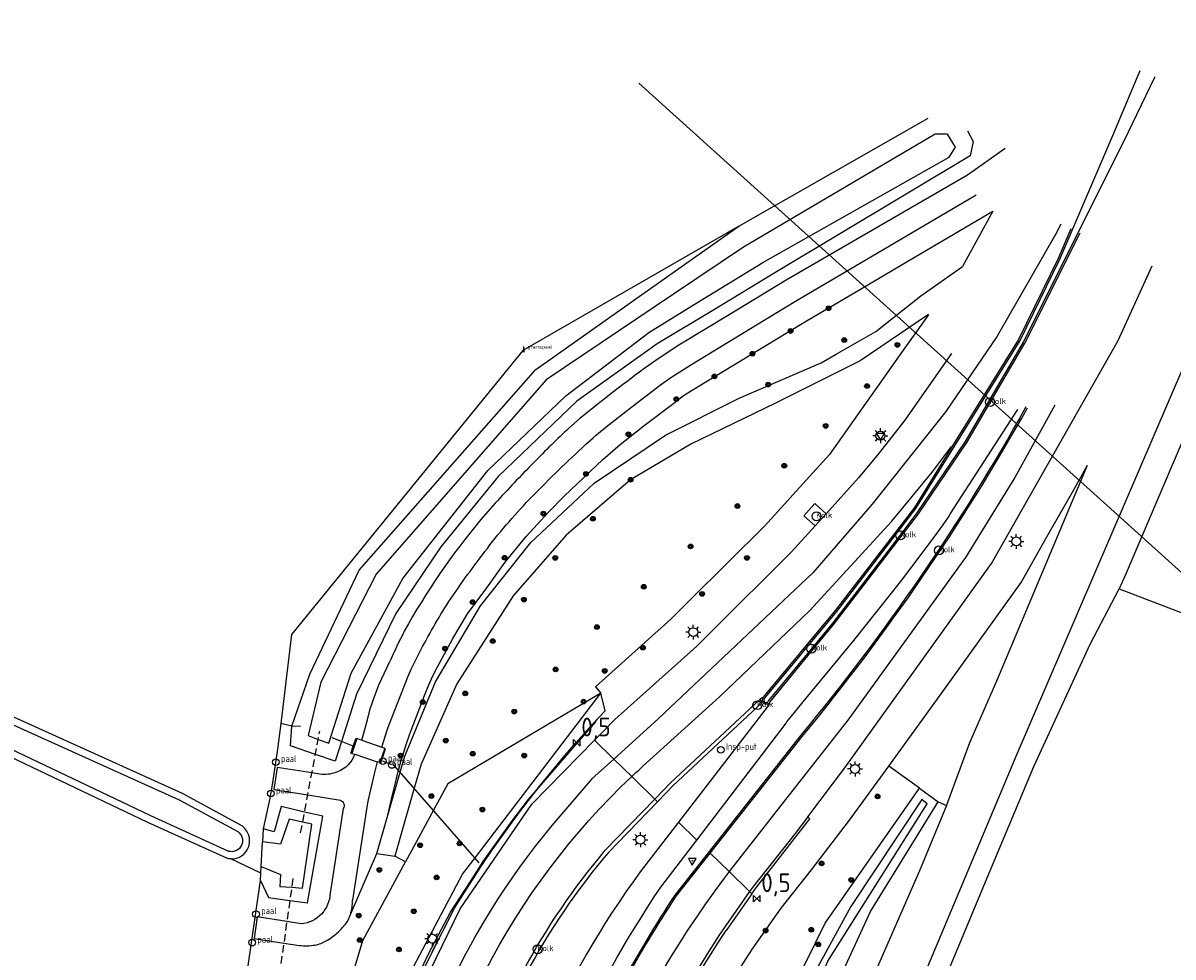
# Model space of a CAD drawing. Extents: x 140548 to 141006, y 455758 to 456543.
# Tile 18 of 19: x 140760 to 140914, y 456342 to 456467. Entities that reach past the tile are written whole.
import ezdxf

# ---------------------------------------------------------------- set-up
doc = ezdxf.new("R2010")
doc.units = 0
doc.header["$LTSCALE"] = 4
doc.linetypes.add('STIPPELFIJN', pattern=[0.375, 0.25, -0.125])
doc.layers.get('0').update_dxf_attribs({"linetype": 'CONTINUOUS'})
for name, color, linetype in [('G_BTD', 3, 'CONTINUOUS'), ('G_OTD', 32, 'CONTINUOUS'), ('G_OWG', 6, 'CONTINUOUS'), ('G_OWT', 6, 'CONTINUOUS'), ('G_WGD', 7, 'CONTINUOUS'), ('G_WGI', 1, 'CONTINUOUS'), ('G_WTD', 5, 'CONTINUOUS'), ('LKWDUP', 5, 'CONTINUOUS'), ('LSHD', 3, 'CONTINUOUS'), ('LWGI', 7, 'CONTINUOUS'), ('PPALHM', 10, 'CONTINUOUS'), ('PVGO', 102, 'CONTINUOUS')]:
    doc.layers.add(name, color=color, linetype=linetype)
for name, color, linetype, true_color in [('PBRD', 7, 'CONTINUOUS', 0xbd2877), ('PPAL', 7, 'CONTINUOUS', 0xbd2877), ('PPUT', 7, 'CONTINUOUS', 0xbd2877)]:
    doc.layers.add(name, color=color, linetype=linetype, true_color=true_color)
doc.styles.add('ISO', font='ISO')
doc.styles.get("Standard").update_dxf_attribs({"font": 'ISO'})

# ---------------------------------------------------------------- blocks, each defined once
blk = doc.blocks.new('kolk')
at = {"color": 0}
blk.add_circle((0, 0), 0.6, dxfattribs=at)
at = {"color": 0, "linetype": 'Continuous', "style": 'ISO'}
blk.add_attdef('KOLK', (-0.04, -0.26), '', height=0.8, dxfattribs=at)
blk = doc.blocks.new('lichtmast')
at = {"color": 0}
for p, q in [((-0.6, 0), (-1, 0)), ((-0.71, 0.71), (-0.42, 0.42)), ((0, 0.6), (0, 1)), ((0.42, 0.42), (0.71, 0.71)), ((0.6, 0), (1, 0)), ((-0.42, -0.42), (-0.71, -0.71)), ((0, -0.6), (0, -1)), ((0.42, -0.42), (0.71, -0.71))]:
    blk.add_line(p, q, dxfattribs=at)
blk.add_circle((0, 0), 0.6, dxfattribs=at)
blk = doc.blocks.new('verkeersbord')
at = {"color": 0}
for p, q in [((0.5, 0.32), (-0.5, 0.32)), ((-0.5, 0.32), (0, -0.6)), ((0, -0.6), (0.5, 0.32))]:
    blk.add_line(p, q, dxfattribs=at)
blk = doc.blocks.new('verkeersbord-pl')
at = {"linetype": 'Continuous'}
blk.add_circle((0, 0), 0.03, dxfattribs=at)
blk = doc.blocks.new('kilometerpaal')
at = {"color": 0}
for p, q in [((-0.44, 0.44), (0.44, -0.44)), ((-0.44, -0.44), (-0.44, 0.44)), ((0.44, 0.44), (-0.44, -0.44)), ((0.44, -0.44), (0.44, 0.44))]:
    blk.add_line(p, q, dxfattribs=at)
at = {"color": 0, "style": 'ISO'}
blk.add_attdef('KILOMETERPAAL', (0.59, 0.87), '', height=2.5, dxfattribs=at)
blk = doc.blocks.new('boom')
at = {"color": 0}
for radius in [0.315, 0.225, 0.135]:
    blk.add_circle((0, 0), radius, dxfattribs=at)
blk = doc.blocks.new('klok')
at = {"color": 0}
blk.add_circle((0, 0), 0.45, dxfattribs=at)
at = {"style": 'ISO'}
blk.add_attdef('KLOK', (0.7, 0), '', height=0.9, dxfattribs=at)
blk = doc.blocks.new('verkeersteller')
at = {"color": 0}
blk.add_circle((0, 0), 0.45, dxfattribs=at)
at = {"color": 0, "style": 'ISO'}
blk.add_attdef('VERKEERSTELLER', (0.7, 0), '', height=0.9, dxfattribs=at)
blk = doc.blocks.new('grensmarkering')
at = {"linetype": 'ByBlock', "lineweight": -2}
h = blk.add_hatch(color=0, dxfattribs=at)
h.dxf.hatch_style = 1
h.paths.add_polyline_path([(0.09, 0.55, 0.219912), (0.05, 0.61, -0.457379), (0.04, 0.66, 2.245674), (-0.04, 0.66, -0.457379), (-0.05, 0.61, 0.219912), (-0.09, 0.55), (-0.15, 0.04), (-0.18, 0.04), (-0.18, 0.01, 0.018367), (-0.1, 0, -0.954633), (0.1, 0, 0.018367), (0.18, 0.01), (0.18, 0.04), (0.15, 0.04)])
at = {"linetype": 'ByBlock', "lineweight": -2, "true_color": 0x681648}
h = blk.add_hatch(color=219, dxfattribs=at)
h.dxf.hatch_style = 1
h.paths.add_polyline_path([(0.1, 0, 1), (-0.1, 0, 1)])
at = {"linetype": 'ByBlock', "lineweight": -2}
h = blk.add_hatch(color=0, dxfattribs=at)
h.dxf.hatch_style = 1
h.paths.add_polyline_path([(0.18, -0.04, -0.022381), (0.08, -0.06, -0.528879), (-0.08, -0.06, -0.022381), (-0.18, -0.04), (-0.18, -0.13, 0.083333), (0.18, -0.13)])
at = {"color": 0, "linetype": 'ByBlock', "lineweight": -2}
blk.add_attdef('GRENSMARKERING', (0.5, 0.35), '', height=0.5, dxfattribs=at)

msp = doc.modelspace()

# ---------------------------------------------------------------- linework, layer by layer
at = {"linetype": 'Continuous'}
msp.add_lwpolyline([(140842.592, 456458.871), (140993.563, 456322.718)], dxfattribs=at)
at = {"layer": 'G_BTD', "linetype": 'Continuous', "transparency": 33554687}
for points in [[(140883.825, 456362.109), (140884.006, 456362.544), (140886.927, 456370.524), (140890.575, 456378.809), (140902.715, 456407.682)], [(140880.194, 456364.441), (140876.092, 456367.385)], [(140883.825, 456362.109), (140880.177, 456353.363), (140872.844, 456336.516), (140870.645, 456331.677), (140860.049, 456306.727), (140849.326, 456281.843), (140849.333, 456281.607)], [(140882.677, 456362.588), (140883.825, 456362.109)], [(140791.979, 456353.013), (140787.93, 456354.94)]]:
    msp.add_lwpolyline(points, dxfattribs=at)
at = {"layer": 'G_OTD', "linetype": 'Continuous', "transparency": 33554687}
msp.add_lwpolyline([(140906.954, 456391.135), (141005.5, 456353.423)], dxfattribs=at)
at = {"layer": 'G_OWG', "linetype": 'Continuous', "transparency": 33554687}
for points in [[(140808.989, 456360.822), (140809.615, 456363.511), (140809.992, 456365.125), (140810.224, 456366.123), (140810.394, 456366.842), (140810.568, 456367.421), (140810.779, 456368.126), (140811.026, 456368.948), (140811.377, 456370.118), (140811.876, 456371.554), (140812.153, 456372.27), (140812.822, 456374.002), (140813.411, 456375.524), (140813.913, 456376.824), (140814.475, 456378.275), (140814.823, 456379.075), (140815.339, 456380.107), (140817.698, 456384.496), (140819.667, 456387.781), (140822.237, 456391.285), (140824.701, 456394.714), (140827.49, 456398.148), (140830.481, 456401.407), (140832.604, 456403.543), (140837.763, 456408.47), (140840.087, 456410.463), (140843.322, 456413.013), (140847.301, 456416.018), (140848.594, 456417.036), (140851.37, 456418.723), (140855.651, 456421.324), (140856.65, 456421.931), (140862.542, 456425.512), (140865.153, 456427.098), (140871.513, 456430.842), (140879.604, 456435.605), (140890.01, 456441.718), (140885.951, 456434.342)], [(140855.994, 456439.746), (140827.074, 456423.068), (140796.079, 456385.001), (140794.658, 456373.069), (140794.199, 456369.629), (140793.489, 456364.855), (140793.171, 456363.064), (140792.291, 456358.963)], [(140881.393, 456427.879), (140881.248, 456427.674), (140878.016, 456423.104), (140868.137, 456409.135), (140863.246, 456403.741), (140862.508, 456402.926), (140859.426, 456399.528), (140857.777, 456397.888), (140856.127, 456396.249), (140847.837, 456388.009), (140846.925, 456387.102), (140836.779, 456378.005), (140837.527, 456377.171)], [(140876.092, 456367.385), (140883.675, 456377.857), (140893.818, 456391.99), (140897.094, 456397.769), (140900.737, 456404.193), (140902.715, 456407.682)], [(140866.212, 456399.568), (140864.72, 456400.911), (140866.193, 456402.546), (140867.689, 456401.198)], [(140800.877, 456294.567), (140802.428, 456301.68), (140803.283, 456310.344), (140806.402, 456323.6), (140806.876, 456324.992), (140811.633, 456338.942), (140818.993, 456352.888), (140820.66, 456355.072), (140837.527, 456377.171)], [(140837.527, 456377.171), (140817.015, 456365.013), (140815.088, 456361.46), (140811.342, 456354.553)], [(140811.663, 456335.67), (140812.603, 456337.665), (140814.743, 456342.081), (140817.91, 456348.328), (140819.278, 456350.54), (140821.431, 456353.867), (140823, 456356.178), (140824.951, 456358.936), (140826.406, 456360.914), (140828.437, 456363.571), (140832.477, 456368.529), (140833.86, 456370.136), (140834.968, 456371.392), (140836.362, 456372.935), (140838.109, 456374.792), (140837.527, 456377.171)], [(140845.157, 456318.865), (140848.142, 456325.722), (140850.396, 456330.287), (140854.633, 456337.871), (140857.81, 456342.899), (140861.647, 456348.359), (140865.729, 456353.494), (140870.805, 456360.143), (140873.448, 456363.764), (140876.092, 456367.385)], [(140803.976, 456347.509), (140807.509, 456355.671)], [(140811.342, 456354.553), (140809.926, 456355.321)], [(140794.864, 456298.114), (140796.815, 456311.715), (140799.955, 456325.114), (140800.611, 456327.298), (140805.63, 456344.022), (140811.342, 456354.553)], [(140789.353, 456328.825), (140788.698, 456329.197), (140790.242, 456340.297), (140791.927, 456352.026)]]:
    msp.add_lwpolyline(points, dxfattribs=at)
msp.add_lwpolyline([(140859.218, 456376.558, 0.8511725), (140860.057, 456375.838)], format="xyb", dxfattribs=at)
at = {"layer": 'G_OWT', "linetype": 'Continuous', "transparency": 33554687}
for points in [[(140855.994, 456439.746), (140881.336, 456454.211)], [(140886.628, 456452.493), (140887.365, 456451.094), (140887, 456449.171), (140860.801, 456433.477), (140852.717, 456428.583), (140845.064, 456423.949), (140834.295, 456416.282), (140823.745, 456406.175), (140816.065, 456396.764), (140810.035, 456387.823), (140804.794, 456377.01), (140802.766, 456370.663), (140801.93, 456368.048), (140799.272, 456368.949), (140795.927, 456370.082), (140796.12, 456372.723), (140798.516, 456379.714), (140805.14, 456393.645), (140828.809, 456420.532), (140844.487, 456431.612), (140855.994, 456439.746)], [(140787.93, 456354.94), (140787.69, 456354.97), (140787.4, 456355.03), (140776.82, 456359.82), (140744.75, 456375.09), (140706.74, 456392.77), (140666.85, 456411.71), (140666.57, 456411.8), (140666.203, 456411.984)], [(140787.93, 456354.94), (140788.41, 456354.97), (140788.65, 456355.02), (140788.88, 456355.09), (140789.1, 456355.18), (140789.51, 456355.43), (140789.69, 456355.58), (140790.01, 456355.94), (140790.14, 456356.14), (140790.34, 456356.58), (140790.41, 456356.81), (140790.45, 456357.04), (140790.47, 456357.52), (140790.44, 456357.76), (140790.32, 456358.22), (140790.11, 456358.65), (140789.97, 456358.85), (140789.82, 456359.03), (140789.65, 456359.2), (140789.46, 456359.35), (140789.26, 456359.48), (140789.09, 456359.56), (140781.46, 456363.7), (140746.68, 456379.42)], [(140852.419, 456313.508), (140854.964, 456319.18), (140858.125, 456326.224), (140861.675, 456334.359), (140866.26, 456343.672), (140867.563, 456346.318), (140880.194, 456364.441)], [(140880.194, 456364.441), (140882.677, 456362.588)], [(140791.927, 456352.026), (140792.973, 456349.784), (140795.851, 456349.373), (140798.209, 456349.037), (140800.269, 456360.651), (140797.823, 456361.221), (140794.71, 456361.947), (140793.741, 456358.558), (140792.291, 456358.963)], [(140834.582, 456282.862), (140841.366, 456281.889), (140845.144, 456281.437), (140847.437, 456281.162), (140849.24, 456291.095), (140854.231, 456306.537), (140868.026, 456335.635), (140873.649, 456347.899), (140882.677, 456362.588)], [(140792.291, 456358.963), (140792.199, 456357.209)], [(140791.979, 456353.013), (140792.026, 456353.912)], [(140791.927, 456352.026), (140791.979, 456353.013)]]:
    msp.add_lwpolyline(points, dxfattribs=at)
at = {"layer": 'G_WGD', "linetype": 'Continuous', "transparency": 33554687}
for points in [[(140854.271, 456276.696), (140854.37, 456276.938), (140870.982, 456315.959), (140893.277, 456369), (140921.896, 456435.614), (140932.957, 456465.581), (140933.074, 456466.956)], [(140936.756, 456464.713), (140931.778, 456450.704), (140929.131, 456442.838), (140923.843, 456430.656), (140907.749, 456392.931), (140906.954, 456391.135)], [(140891.684, 456450.134), (140886.627, 456446.561), (140862.338, 456432.502), (140854.683, 456427.859), (140847.98, 456423.793), (140845.171, 456421.961), (140843.862, 456421.032)], [(140838.207, 456412.823), (140841.645, 456415.533), (140845.521, 456418.454), (140846.904, 456419.433), (140849.769, 456421.28), (140858.365, 456426.504), (140863.604, 456429.687), (140887.787, 456443.923)], [(140899.13, 456439.992), (140898.433, 456438.625), (140890.606, 456424.969), (140883.73, 456414.906), (140873.862, 456402.469), (140865.887, 456393.279), (140845.208, 456373.689), (140839.254, 456368.322)], [(140860.057, 456375.838), (140860.173, 456375.979), (140866.042, 456383.129), (140868.766, 456386.43), (140877.743, 456398.137), (140880.062, 456401.161), (140886.529, 456410.726), (140894.306, 456424.056), (140901.706, 456438.82)], [(140900.471, 456439.382), (140898.776, 456435.413), (140893.441, 456424.531), (140884.541, 456410.152)], [(140857.752, 456350.262), (140858.276, 456351.008), (140865.521, 456360.322), (140865.234, 456360.565), (140870.194, 456367.135), (140889.853, 456394.527), (140906.809, 456424.429), (140911.359, 456434.427)], [(140884.478, 456422.68), (140882.7, 456420.112), (140878.221, 456413.725), (140874.649, 456409.183), (140872.044, 456406.001), (140867.689, 456401.198)], [(140850.373, 456357.467), (140862.33, 456373.148), (140862.439, 456373.286), (140863.448, 456374.566), (140865.038, 456376.493), (140865.885, 456377.52), (140868.222, 456380.351), (140871.398, 456384.225), (140874.547, 456388.126), (140876.109, 456390.095), (140877.656, 456392.075), (140879.188, 456394.069), (140880.702, 456396.079), (140882.035, 456397.885), (140883.35, 456399.705), (140884.067, 456400.749), (140884.356, 456401.223), (140893.384, 456415.142)], [(140898.318, 456415.735), (140892.95, 456406.053), (140886.363, 456395.32), (140870.603, 456373.51), (140862.26, 456362.914), (140854.709, 456353.233)], [(140834.745, 456414.005), (140833.245, 456412.681)], [(140843.147, 456367.356), (140853.408, 456376.664), (140865.512, 456388.216), (140876.471, 456400.216), (140881.919, 456406.792), (140884.465, 456410.195), (140884.541, 456410.152)], [(140884.541, 456410.152), (140879.513, 456402.028), (140868.941, 456388.259), (140859.451, 456376.838), (140859.218, 456376.558)], [(140823.361, 456402.595), (140821.439, 456400.41)], [(140866.212, 456399.568), (140867.689, 456401.198)], [(140866.212, 456399.568), (140863.043, 456396.073), (140852.274, 456385.369), (140850.358, 456383.465), (140839.386, 456373.627), (140837.6, 456371.798), (140836.67, 456370.845)], [(140856.716, 456274.276), (140889.597, 456353.248), (140895.52, 456367.304), (140895.794, 456367.901), (140903.046, 456383.702), (140906.954, 456391.135)], [(140805.477, 456370.853), (140806.276, 456373.581), (140806.631, 456375.035), (140807.174, 456376.716), (140807.84, 456378.352), (140809.234, 456381.395)], [(140808.171, 456369.926), (140808.908, 456372.211), (140809.043, 456372.593), (140811.683, 456379.421), (140812.088, 456380.352), (140813.169, 456382.515)], [(140859.218, 456376.558), (140859.039, 456376.461), (140858.861, 456376.338), (140858.799, 456376.28), (140859.141, 456375.915), (140847.215, 456364.768), (140845.115, 456362.6)], [(140860.057, 456375.838), (140859.937, 456375.466), (140847.917, 456359.864)], [(140803.311, 456290.377), (140804.053, 456298.228), (140804.652, 456304.494), (140805.576, 456309.789), (140806.962, 456316.572), (140809.507, 456326.22), (140810.716, 456329.983), (140812.16, 456334.047), (140813.874, 456338.429), (140818.689, 456348.241), (140828.282, 456362.254), (140836.67, 456370.845)], [(140805.477, 456370.853), (140805.306, 456370.912), (140804.846, 456371.06), (140804.145, 456369.085), (140804.539, 456368.96)], [(140805.477, 456370.853), (140808.171, 456369.926)], [(140839.254, 456368.322), (140836.67, 456370.845)], [(140852.164, 456355.718), (140864.485, 456371.356)], [(140804.539, 456368.96), (140807.558, 456367.968)], [(140808.171, 456369.926), (140808.558, 456369.793), (140807.928, 456367.837), (140807.558, 456367.968)], [(140807.558, 456367.968), (140807.153, 456366.322), (140806.449, 456363.273), (140806.273, 456362.461), (140804.268, 456349.418)], [(140839.254, 456368.322), (140836.306, 456365.664), (140830.947, 456359.397)], [(140841.654, 456365.979), (140839.254, 456368.322)], [(140800.15, 456366.256), (140798.805, 456366.462), (140794.145, 456367.174), (140793.717, 456364.257), (140798.255, 456363.527), (140802.628, 456362.824)], [(140845.115, 456362.6), (140841.654, 456365.979)], [(140802.989, 456361.673), (140801.247, 456350.339)], [(140845.115, 456362.6), (140838.487, 456355.76)], [(140847.917, 456359.864), (140842.787, 456353.206)], [(140850.373, 456357.467), (140847.917, 456359.864)], [(140845.566, 456351.163), (140850.373, 456357.467)], [(140847.615, 456349.943), (140852.164, 456355.718)], [(140852.164, 456355.718), (140854.709, 456353.233)], [(140854.709, 456353.233), (140854.035, 456352.368)], [(140854.709, 456353.233), (140857.441, 456350.566), (140857.752, 456350.262)], [(140857.752, 456350.262), (140854.287, 456345.332)], [(140797.39, 456346.224), (140795.453, 456346.537), (140791.474, 456347.181), (140791.065, 456344.27), (140795.049, 456343.665), (140797.146, 456343.347)]]:
    msp.add_lwpolyline(points, dxfattribs=at)
for points in [[(140843.862, 456421.032, 0.0114891), (140834.745, 456414.005)], [(140864.485, 456371.356, 0.045168), (140894.668, 456415.387)], [(140833.245, 456412.681, 0.0116258), (140828.515, 456408.042)], [(140835.47, 456410.461, -0.0169274), (140838.207, 456412.823)], [(140828.323, 456403.515, -0.0125478), (140835.47, 456410.461)], [(140828.515, 456408.042, 0.0091405), (140823.361, 456402.595)], [(140822.309, 456396.552, -0.0302522), (140828.323, 456403.515)], [(140821.439, 456400.41, 0.0475473), (140811.18, 456385.439)], [(140817.141, 456389.431, -0.0151573), (140822.309, 456396.552)], [(140813.169, 456382.515, -0.019098), (140817.141, 456389.431)], [(140811.18, 456385.439, 0.0123582), (140809.234, 456381.395)], [(140804.539, 456368.96, -0.2196813), (140802.239, 456366.603)], [(140841.654, 456365.979, -0.0062615), (140843.147, 456367.356)], [(140802.239, 456366.603, -0.1089195), (140800.15, 456366.256)], [(140812.302, 456308.83, -0.1721476), (140841.654, 456365.979)], [(140802.628, 456362.824, -0.483013), (140802.989, 456361.673)], [(140830.947, 456359.397, 0.1442979), (140808.803, 456308.434)], [(140838.487, 456355.76, 0.104311), (140820.194, 456321.725)], [(140842.787, 456353.206, 0.1085903), (140821.72, 456305.487)], [(140854.035, 456352.368, 0.1243598), (140828.119, 456290.206)], [(140825.178, 456304.733, -0.0912854), (140845.566, 456351.163)], [(140801.247, 456350.339, -0.3775497), (140797.39, 456346.224)], [(140803.976, 456347.509, 0.0695231), (140804.268, 456349.418)], [(140834.199, 456325.21, -0.0433346), (140847.615, 456349.943)], [(140803.309, 456346.21, 0.0922367), (140803.976, 456347.509)], [(140802.166, 456344.996, 0.0486834), (140803.309, 456346.21)], [(140800.73, 456343.954, 0.0455855), (140802.166, 456344.996)], [(140846.811, 456332.658, -0.026297), (140854.287, 456345.332)], [(140797.146, 456343.347, 0.0711775), (140799.225, 456343.401)], [(140799.225, 456343.401, 0.0926539), (140800.73, 456343.954)]]:
    msp.add_lwpolyline(points, format="xyb", dxfattribs=at)
at = {"layer": 'G_WGI', "linetype": 'Continuous', "transparency": 33554687}
for points in [[(140859.388, 456376.36), (140859.632, 456376.664), (140869.136, 456388.103), (140879.719, 456401.886), (140893.66, 456424.41), (140899.004, 456435.308), (140906.078, 456451.872), (140909.769, 456460.587)], [(140911.7, 456459.723), (140909.276, 456454.647), (140907.585, 456451.106), (140894.086, 456424.175), (140886.317, 456410.859), (140879.859, 456401.308), (140877.544, 456398.289), (140868.571, 456386.585), (140865.857, 456383.278), (140859.992, 456376.152), (140859.874, 456375.987)], [(140864.298, 456371.507), (140847.421, 456350.084)]]:
    msp.add_lwpolyline(points, dxfattribs=at)
for points in [[(140894.458, 456415.503, -0.0451888), (140864.298, 456371.507)], [(140859.388, 456376.36, 0.8737108), (140859.874, 456375.987)], [(140847.421, 456350.084, 0.0433565), (140833.978, 456325.304)]]:
    msp.add_lwpolyline(points, format="xyb", dxfattribs=at)
at = {"layer": 'G_WTD', "linetype": 'Continuous', "transparency": 33554687}
for points in [[(140847.248, 456430.596), (140830.178, 456419.12), (140807.422, 456393.096), (140799.997, 456378.606), (140798.288, 456371.456), (140799.649, 456370.959), (140801.083, 456370.435), (140804.066, 456379.808), (140810.979, 456392.493), (140822.376, 456407.005), (140832.825, 456416.991), (140843.923, 456425.482), (140850.377, 456429.444), (140859.202, 456434.862), (140884.153, 456448.984), (140885.04, 456450.325), (140883.967, 456452.053), (140882.304, 456452.054), (140856.62, 456436.897), (140847.248, 456430.596)], [(140808.989, 456360.822), (140810.638, 456366.563), (140811.25, 456368.694), (140815.376, 456378.665), (140821.377, 456388.86), (140828.155, 456397.322), (140836.632, 456405.305), (140846.152, 456411.725), (140856.057, 456416.694), (140867.013, 456421.404), (140869.052, 456422.57), (140874.364, 456425.607), (140880.354, 456430.393), (140885.951, 456434.342)], [(140881.393, 456427.879), (140872.366, 456421.758), (140871.896, 456421.523), (140860.905, 456416.027), (140849.577, 456410.527), (140841.501, 456405.756), (140832.877, 456398.339), (140825.752, 456390.172), (140818.21, 456378.418), (140813.447, 456367.634), (140812.523, 456364.402), (140809.926, 456355.321)], [(140746.28, 456378.55), (140781.03, 456362.84), (140788.87, 456358.59), (140789.07, 456358.43), (140789.24, 456358.23), (140789.37, 456358.01), (140789.49, 456357.65), (140789.51, 456357.52), (140789.49, 456357.14), (140789.47, 456357.01), (140789.39, 456356.77), (140789.26, 456356.55), (140789.1, 456356.35), (140788.91, 456356.18), (140788.69, 456356.05), (140788.57, 456356), (140788.45, 456355.96), (140788.2, 456355.91), (140788.07, 456355.9), (140787.94, 456355.91)], [(140787.94, 456355.91), (140787.69, 456355.95), (140777.22, 456360.69), (140752.61, 456372.42)], [(140834.636, 456283.258), (140841.562, 456282.282), (140845.056, 456282.208), (140846.224, 456282.183), (140846.913, 456286.855), (140849.305, 456296.684), (140852.902, 456306.739), (140867.913, 456341.234), (140881.245, 456362.332), (140880.527, 456362.878), (140870.988, 456348.572), (140866.576, 456340.486), (140851.916, 456307.447), (140847.265, 456295.513), (140846.069, 456287.446), (140844.025, 456284.387), (140839.16, 456284.551), (140834.899, 456285.178)], [(140792.026, 456353.912), (140794.62, 456352.842), (140794.491, 456351.255), (140796.098, 456351.131), (140797.539, 456351.02), (140798.781, 456359.598), (140797.568, 456359.864), (140795.78, 456360.256), (140794.619, 456356.935), (140792.199, 456357.209)], [(140807.509, 456355.671), (140808.989, 456360.822)], [(140792.026, 456353.912), (140792.199, 456357.209)], [(140807.509, 456355.671), (140809.926, 456355.321)]]:
    msp.add_lwpolyline(points, dxfattribs=at)
at = {"layer": 'LKWDUP', "linetype": 'STIPPELFIJN', "lineweight": -3, "transparency": 33554687}
for points in [[(140797.3, 456358.434), (140799.858, 456372.074)], [(140796.262, 456352.297), (140794.292, 456338.279)]]:
    msp.add_lwpolyline(points, dxfattribs=at)
at = {"layer": 'LSHD', "linetype": 'Continuous', "lineweight": -3, "transparency": 33554687}
for points in [[(140797.26, 456372.694), (140796.12, 456372.723), (140794.658, 456373.069)], [(140804.003, 456369.077), (140804.326, 456370.036), (140802.766, 456370.663), (140801.541, 456371.155)], [(140804.326, 456370.036), (140804.72, 456371.127)], [(140808.042, 456367.815), (140808.67, 456369.709)], [(140809.527, 456367.527), (140808.308, 456368.03)], [(140821.227, 456354.422), (140809.606, 456367.746)]]:
    msp.add_lwpolyline(points, dxfattribs=at)
at = {"layer": 'LWGI', "transparency": 33554687}
for points in [[(140846.864, 456365.125), (140858.799, 456376.28)], [(140796.255, 456223.552), (140797.258, 456233.001), (140799.611, 456259.784), (140801.64, 456280.738), (140803.188, 456296.749), (140804.502, 456307.238), (140805.283, 456312.418), (140805.972, 456316.441), (140806.399, 456318.646), (140807.204, 456321.688), (140808.192, 456325.634), (140808.995, 456328.224), (140810.324, 456332.055), (140812.643, 456338.383), (140814.391, 456342.146), (140816.167, 456345.531), (140817.392, 456347.818), (140820.035, 456351.93), (140821.768, 456354.6), (140825.638, 456360.054), (140827.796, 456362.834), (140834.635, 456370.817), (140836.883, 456373.333)], [(140844.757, 456362.95), (140846.864, 456365.125)], [(140838.113, 456356.093), (140844.757, 456362.95)], [(140865.234, 456360.565), (140863.544, 456358.326)], [(140863.544, 456358.326), (140857.941, 456351.278)], [(140857.441, 456350.566), (140853.932, 456345.574)], [(140857.941, 456351.278), (140857.441, 456350.566)]]:
    msp.add_lwpolyline(points, dxfattribs=at)
for points in [[(140797.258, 456233.001), (140799.052, 456252.787), (140799.113, 456253.449), (140800.633, 456270.055), (140801.266, 456277.042), (140802.214, 456287.506), (140802.243, 456287.821), (140802.437, 456289.959), (140802.44, 456289.997), (140802.486, 456290.501, -0.0029711), (140803.037, 456296.202, -0.0058288), (140803.412, 456299.458), (140804.004, 456304.086), (140804.593, 456308.649, -0.0093246), (140805.071, 456311.859, -0.0048897), (140806.171, 456318.017, -0.060034), (140811.663, 456335.67, -0.0106456), (140817.91, 456348.328, -0.0502067), (140836.869, 456373.486), (140837.278, 456373.92), (140838.109, 456374.792)], [(140819.671, 456321.772, -0.1039812), (140838.113, 456356.093)], [(140853.932, 456345.574, 0.0620167), (140838.482, 456314.527)]]:
    msp.add_lwpolyline(points, format="xyb", dxfattribs=at)

# ---------------------------------------------------------------- block references
at = {"layer": 'PBRD', "transparency": 33554687}
for p in [(140874.959, 456411.643), (140849.762, 456354.684)]:
    msp.add_blockref('verkeersbord', p, dxfattribs=at)
at = {"layer": 'PPAL', "transparency": 33554687}
for name, p, values in [('grensmarkering', (140827.186, 456422.966), {'GRENSMARKERING': 'grenspaal'}), ('verkeersteller', (140793.97, 456367.91), {'VERKEERSTELLER': 'paal'}), ('verkeersteller', (140808.308, 456368.03), {'VERKEERSTELLER': 'paal'}), ('verkeersteller', (140809.527, 456367.527), {'VERKEERSTELLER': 'paal'}), ('verkeersteller', (140793.308, 456363.705), {'VERKEERSTELLER': 'paal'}), ('verkeersteller', (140791.32, 456347.535), {'VERKEERSTELLER': 'paal'}), ('verkeersteller', (140790.801, 456343.726), {'VERKEERSTELLER': 'paal'})]:
    msp.add_blockref(name, p, dxfattribs=at).add_auto_attribs(values)
for name, p in [('lichtmast', (140874.959, 456411.643)), ('lichtmast', (140893.163, 456397.478)), ('lichtmast', (140849.891, 456385.324)), ('lichtmast', (140871.561, 456367.003)), ('lichtmast', (140842.809, 456357.512)), ('verkeersbord-pl', (140849.762, 456354.684)), ('lichtmast', (140814.925, 456344.25))]:
    msp.add_blockref(name, p, dxfattribs=at)
at = {"layer": 'PPALHM', "transparency": 33554687}
for p in [(140834.302, 456370.49), (140858.413, 456349.617)]:
    msp.add_blockref('kilometerpaal', p, dxfattribs=at).add_auto_attribs({'KILOMETERPAAL': '0,5'})
at = {"layer": 'PPUT', "transparency": 33554687}
for name, p, values in [('kolk', (140889.655, 456416.145), {'KOLK': 'Kolk'}), ('kolk', (140866.4, 456400.857), {'KOLK': 'Kolk'}), ('kolk', (140877.623, 456398.286), {'KOLK': 'Kolk'}), ('kolk', (140882.803, 456396.273), {'KOLK': 'Kolk'}), ('kolk', (140865.709, 456383.122), {'KOLK': 'Kolk'}), ('kolk', (140858.489, 456375.54), {'KOLK': 'Kolk'}), ('klok', (140853.578, 456369.546), {'KLOK': 'Insp-put'}), ('kolk', (140829.059, 456342.833), {'KOLK': 'Kolk'})]:
    msp.add_blockref(name, p, dxfattribs=at).add_auto_attribs(values)
at = {"layer": 'PVGO', "transparency": 33554687}
for p in [(140868.019, 456428.722), (140862.918, 456425.682), (140870.113, 456424.473), (140857.818, 456422.641), (140877.232, 456423.811), (140852.718, 456419.601), (140859.927, 456418.511), (140873.166, 456418.289), (140847.618, 456416.56), (140841.205, 456411.852), (140867.628, 456412.952), (140862.089, 456407.614), (140835.511, 456406.528), (140841.501, 456405.756), (140829.817, 456401.204), (140855.813, 456402.209), (140836.452, 456400.515), (140849.536, 456396.804), (140824.62, 456395.286), (140831.403, 456395.274), (140857.089, 456395.282), (140843.26, 456391.399), (140851.082, 456390.455), (140820.336, 456389.348), (140827.216, 456389.7), (140836.983, 456385.994), (140823.03, 456384.125), (140816.652, 456383.118), (140843.137, 456383.233), (140831.443, 456380.336), (140838.027, 456380.121), (140819.342, 456377.12), (140813.664, 456375.951), (140825.903, 456374.678), (140835.193, 456376.01), (140816.739, 456370.806), (140810.676, 456368.783), (140820.363, 456369.02), (140827.248, 456368.788), (140814.823, 456363.362), (140874.578, 456363.322), (140821.654, 456361.547), (140813.31, 456356.772), (140818.587, 456357.007), (140807.841, 456353.458), (140867.081, 456354.324), (140815.519, 456352.466), (140871.047, 456352.132), (140805.09, 456347.336), (140812.452, 456347.926), (140865.697, 456345.452), (140805.223, 456344.051), (140859.584, 456345.325), (140810.471, 456342.817), (140866.641, 456343.485)]:
    msp.add_blockref('boom', p, dxfattribs=at)

doc.saveas('drawing.dxf')
